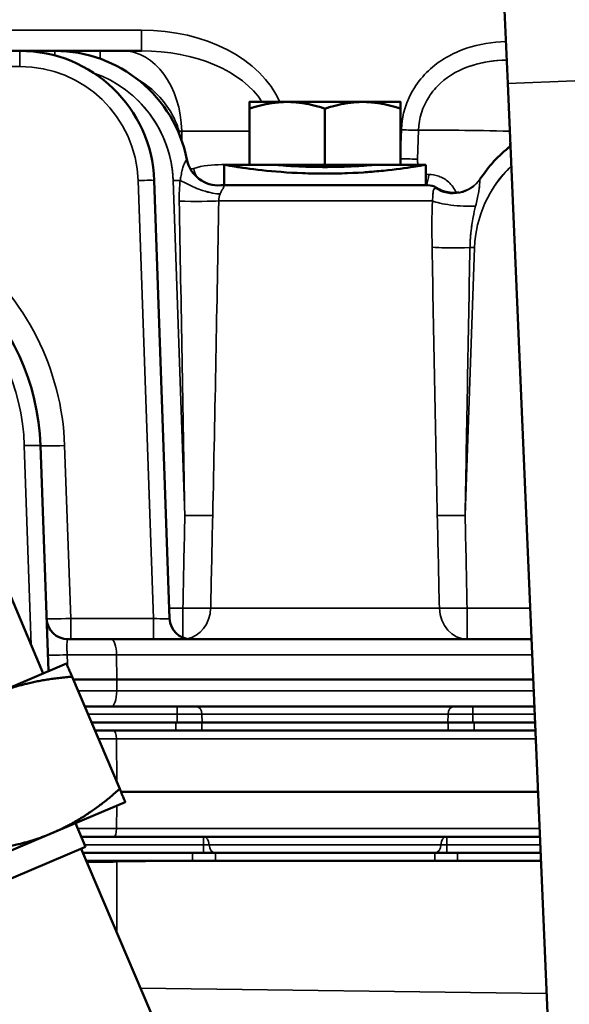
# Model space of a CAD drawing. Header units: inches. Extents: x 1 to 237, y 4 to 150.
# Tile 96 of 166: x 118.13 to 120.18, y 127.58 to 131.25. Entities that reach past the tile are written whole.
import ezdxf

# ---------------------------------------------------------------- set-up
doc = ezdxf.new("R2010")
doc.units = ezdxf.units.IN
doc.header["$LTSCALE"] = 7
doc.header["$MEASUREMENT"] = 0
for name, color, linetype, lineweight in [('Dimension (ANSI)', 7, 'Continuous', 25), ('Visible (ANSI)', 7, 'Continuous', 50), ('Visible Narrow (ANSI)', 7, 'Continuous', 35)]:
    doc.layers.add(name, color=color, linetype=linetype, lineweight=lineweight)
doc.styles.add('Dimension Text', font='tahoma.ttf')
doc.dimstyles.new('Dual Dimension', dxfattribs={"dimscale": 7, "dimtxt": 0.12, "dimasz": 0.098425, "dimexe": 0.125, "dimexo": 0.0625, "dimgap": 0.031496, "dimtad": 0, "dimtih": 1, "dimtoh": 1, "dimrnd": 1e-08, "dimzin": 4, "dimdsep": 46, "dimtxsty": 'Dimension Text', "dimcen": 0.09, "dimdle": 0.393701, "dimclrd": 256, "dimclre": 256, "dimclrt": 256, "dimadec": 0, "dimazin": 1, "dimtfac": 1, "dimtofl": 0, "dimtmove": 0, "dimatfit": 3, "dimfxl": 1, "dimtolj": 1, "dimtzin": 4, "dimlwd": -1, "dimlwe": -1, "dimarcsym": 0})

# ---------------------------------------------------------------- blocks, each defined once
blk = doc.blocks.new('*D10')
at = {"layer": 'Defpoints', "color": 0, "transparency": 16777216}
for p in [(133.3781, 137.6703), (133.3781, 124.9932), (104.713, 109.4716)]:
    blk.add_point(p, dxfattribs=at)
at = {"layer": 'Dimension (ANSI)', "transparency": 16777216}
for p, q in [((104.713, 109.9091), (104.713, 138.5453)), ((133.3781, 125.4307), (133.3781, 138.5453)), ((105.402, 137.6703), (115.1345, 137.6703)), ((132.6891, 137.6703), (122.9566, 137.6703))]:
    blk.add_line(p, q, dxfattribs=at)
for points in [[(105.402, 137.7852), (105.402, 137.5555), (104.713, 137.6703)], [(132.6891, 137.7852), (132.6891, 137.5555), (133.3781, 137.6703)]]:
    blk.add_solid(points, dxfattribs=at)
at = {"layer": 'Dimension (ANSI)', "transparency": 16777216, "insert": (119.0455, 137.6703), "char_height": 0.84, "attachment_point": 5, "style": 'Dimension Text'}
blk.add_mtext('\\A1;{\\H3.0x;(}\\S28.67^ 728.1 mm;{\\H3.0x;)}', dxfattribs=at)

msp = doc.modelspace()

# ---------------------------------------------------------------- linework, layer by layer
at = {"layer": 'Visible (ANSI)'}
for p, q in [((119.9203, 131.6343), (119.9471, 131.0099)), ((118.1332, 131.1317), (117.84, 131.1317)), ((118.2632, 131.1317), (118.1332, 131.1317)), ((118.4314, 131.1317), (118.2632, 131.1317)), ((118.4314, 131.1317), (118.5162, 131.1317)), ((118.5853, 131.1317), (118.5162, 131.1317)), ((119.9471, 131.0099), (120.2703, 123.4722)), ((119.1272, 130.9417), (118.9867, 130.9417)), ((118.9867, 130.7077), (118.9867, 130.9166)), ((119.4082, 130.9417), (119.1272, 130.9417)), ((119.2677, 130.7077), (119.2677, 130.9166)), ((119.5487, 130.9417), (119.4082, 130.9417)), ((119.5487, 130.7077), (119.5487, 130.9166)), ((118.8927, 130.6317), (118.8927, 130.7077)), ((118.9867, 130.7077), (118.8927, 130.7077)), ((119.2677, 130.7077), (118.9867, 130.7077)), ((119.5487, 130.7077), (119.2677, 130.7077)), ((119.6427, 130.7077), (119.5487, 130.7077)), ((119.6427, 130.7077), (119.6427, 130.6317)), ((118.6898, 129.0189), (118.6329, 130.6491)), ((118.8857, 130.6317), (119.6498, 130.6317)), ((119.8133, 130.4817), (119.8133, 130.4817)), ((119.8346, 130.4817), (119.8346, 130.4817)), ((118.239, 128.8224), (118.2097, 129.6624)), ((118.2203, 128.8145), (118.0499, 129.2158)), ((118.3121, 128.9417), (118.4723, 128.9417)), ((120.0358, 128.9417), (118.4723, 128.9417)), ((118.3064, 128.851), (118.0332, 128.7351)), ((118.5045, 128.3843), (118.3271, 128.8022)), ((118.4939, 128.7917), (118.3315, 128.7917)), ((118.4939, 128.7917), (120.0422, 128.7917)), ((118.4729, 128.6917), (118.374, 128.6917)), ((118.4729, 128.6917), (120.0465, 128.6917)), ((118.7132, 128.6317), (118.3995, 128.6317)), ((118.8093, 128.6317), (118.7132, 128.6317)), ((118.8093, 128.6317), (119.7261, 128.6317)), ((119.8222, 128.6317), (119.7261, 128.6317)), ((120.0491, 128.6317), (119.8222, 128.6317)), ((118.4122, 128.6017), (118.4815, 128.6017)), ((120.0504, 128.6017), (118.4815, 128.6017)), ((120.0601, 128.3742), (118.5088, 128.3742)), ((118.252, 128.2196), (118.5252, 128.3355)), ((118.3397, 128.2568), (118.3772, 128.1684)), ((117.7057, 127.9877), (118.252, 128.2196)), ((118.4821, 128.2067), (118.361, 128.2067)), ((118.4821, 128.2067), (120.0673, 128.2067)), ((118.3772, 128.1684), (117.6555, 127.8621)), ((118.3615, 128.1618), (118.8222, 127.0765)), ((118.368, 128.1467), (118.7745, 128.1467)), ((118.86, 128.1467), (118.7745, 128.1467)), ((119.6755, 128.1467), (118.86, 128.1467)), ((119.761, 128.1467), (119.6755, 128.1467)), ((119.761, 128.1467), (120.0699, 128.1467)), ((118.3807, 128.1167), (118.4938, 128.1167)), ((118.4938, 128.1167), (118.813, 128.1167)), ((120.0712, 128.1167), (118.813, 128.1167))]:
    msp.add_line(p, q, dxfattribs=at)
for centre, radius, start, end in [((118.1332, 130.6317), 0.5, 2, 90), ((118.2632, 130.6317), 0.5, 11.0399, 90), ((117.3302, 129.6317), 2.96, 29.6301, 29.6321), ((117.3302, 129.6317), 2.97, 29.5424, 29.5439), ((120.2636, 130.3817), 0.5, 127.799, 146.8732), ((118.8857, 130.5717), 0.06, 90, 94.6526), ((119.6498, 130.5717), 0.06, 57.4849, 90), ((117.3302, 129.6317), 0.88, 2, 178), ((119.7287, 130.5617), 0.08, 217.8286, 217.843), ((118.3121, 129.0217), 0.08, 182, 270), ((118.7698, 129.0217), 0.08, 182, 270)]:
    msp.add_arc(centre, radius, start, end, dxfattribs=at)
msp.add_ellipse((118.8716, 130.7511), major_axis=(-0.1178, -0.0231), ratio=0.999997, start_param=0, end_param=1.456596, dxfattribs=at)
for points, weights in [([(118.9867, 130.9166), (118.9867, 130.9417), (118.9867, 130.9417)], [1, 1.0379548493, 1]), ([(119.1272, 130.9417), (119.062, 130.9417), (118.9867, 130.9166)], [1, 1.0379548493, 1]), ([(119.2677, 130.9166), (119.1924, 130.9417), (119.1272, 130.9417)], [1, 1.0379548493, 1]), ([(119.4082, 130.9417), (119.343, 130.9417), (119.2677, 130.9166)], [1, 1.0379548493, 1]), ([(119.5487, 130.9166), (119.4734, 130.9417), (119.4082, 130.9417)], [1, 1.0379548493, 1]), ([(119.5487, 130.9417), (119.5487, 130.9417), (119.5487, 130.9166)], [1, 1.0379548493, 1]), ([(118.3064, 128.851), (118.3064, 128.851), (118.3271, 128.8022)], [1, 1.07908713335, 1.08082679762]), ([(118.3271, 128.8022), (118.16, 128.7889), (118.0332, 128.7351)], [1.08082679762, 1.07908713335, 1]), ([(118.252, 128.2196), (118.3788, 128.2734), (118.5045, 128.3843)], [1, 1.07908713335, 1.08082679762]), ([(118.5045, 128.3843), (118.5252, 128.3355), (118.5252, 128.3355)], [1.08082679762, 1.07908713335, 1]), ([(117.9581, 128.1524), (118.1252, 128.1658), (118.252, 128.2196)], [1.08082679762, 1.07908713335, 1])]:
    msp.add_rational_spline(points, weights, degree=2, dxfattribs=at)
for points in [[(118.7437, 130.7104), (118.7437, 130.7104), (118.7437, 130.7103), (118.7437, 130.7103)], [(118.9545, 130.6977), (118.9468, 130.6988), (118.9397, 130.6999), (118.9334, 130.7009)], [(118.7342, 130.6771), (118.7342, 130.6771), (118.7342, 130.6771), (118.7341, 130.6771)], [(119.4846, 130.6857), (119.4634, 130.6836), (119.4406, 130.6816), (119.4168, 130.6799)], [(118.8811, 130.6315), (118.881, 130.6315), (118.8809, 130.6315), (118.8808, 130.6315)], [(119.6821, 130.6222), (119.6821, 130.6222), (119.6821, 130.6222), (119.6821, 130.6222)]]:
    msp.add_open_spline(points, degree=3, dxfattribs=at)
for points, knots in [([(118.8927, 130.7077), (118.8927, 130.7077), (118.9183, 130.7029), (119.0259, 130.687), (119.1555, 130.6764), (119.2397, 130.6748), (119.2677, 130.6748)], [1.570796, 1.570796, 1.570796, 1.570796, 2.019595, 2.468394, 2.917193, 3.141592, 3.141592, 3.141592, 3.141592]), ([(119.0802, 130.7077), (119.0802, 130.7077), (119.0849, 130.7072), (119.1041, 130.7057), (119.1185, 130.7046), (119.1518, 130.7025), (119.1729, 130.7014), (119.2191, 130.6998), (119.2442, 130.6994), (119.2913, 130.6994), (119.3164, 130.6998), (119.3626, 130.7014), (119.3837, 130.7025), (119.417, 130.7046), (119.4314, 130.7057), (119.4505, 130.7072), (119.4552, 130.7077), (119.4552, 130.7077)], [0.717987, 0.717987, 0.717987, 0.717987, 0.897483, 0.897483, 1.07698, 1.07698, 1.256477, 1.256477, 1.435974, 1.435974, 1.615471, 1.615471, 1.794967, 1.794967, 1.974464, 1.974464, 2.153961, 2.153961, 2.153961, 2.153961]), ([(119.2677, 130.6748), (119.2958, 130.6747), (119.3799, 130.6763), (119.5095, 130.687), (119.6172, 130.7029), (119.6427, 130.7077), (119.6427, 130.7077)], [-3.141593, -3.141593, -3.141593, -3.141593, -2.917193, -2.468394, -2.019595, -1.570796, -1.570796, -1.570796, -1.570796]), ([(119.6821, 130.6222), (119.6848, 130.6205), (119.6879, 130.6187), (119.6954, 130.6148), (119.7, 130.6128), (119.7136, 130.6078), (119.7231, 130.6055), (119.7435, 130.6031), (119.7547, 130.6033), (119.7655, 130.6051)], [0, 0, 0, 0, 0.0273502, 0.0273502, 0.0656268, 0.0656268, 0.1387832, 0.1387832, 0.2223073, 0.2223073, 0.2223073, 0.2223073])]:
    msp.add_open_spline(points, degree=3, knots=knots, dxfattribs=at)
at = {"layer": 'Visible Narrow (ANSI)'}
for p, q in [((118.5853, 131.2089), (117.6002, 131.2089)), ((118.5853, 131.2089), (118.5853, 131.1317)), ((118.1332, 131.0738), (118.1332, 131.1317)), ((118.2632, 131.1144), (118.2632, 131.1317)), ((118.4314, 131.1024), (118.4314, 131.1317)), ((117.9196, 131.0738), (118.1332, 131.0738)), ((119.9471, 131.0099), (120.1969, 131.0206)), ((118.7353, 130.8325), (118.9867, 130.8325)), ((118.7358, 130.7945), (118.7353, 130.8325)), ((119.5516, 130.8379), (119.5487, 130.757)), ((119.6114, 130.7291), (119.6151, 130.8368)), ((119.9549, 130.775), (119.9559, 130.8048)), ((119.5415, 130.6923), (119.5415, 130.6923)), ((119.6156, 130.703), (119.6156, 130.703)), ((118.5729, 130.6491), (118.6298, 129.0189)), ((118.7029, 130.6491), (118.7464, 129.4027)), ((118.8725, 130.5738), (119.667, 130.5738)), ((119.6665, 130.5589), (119.6665, 130.5589)), ((119.789, 129.4027), (119.8238, 130.3991)), ((118.1497, 129.6624), (118.1757, 128.9196)), ((118.2897, 129.662), (118.2897, 129.662)), ((118.3221, 129.0189), (118.2996, 129.6624)), ((118.7395, 129.0575), (118.6885, 129.0575)), ((118.7395, 129.0575), (118.7395, 128.9476)), ((118.8426, 129.0575), (119.6929, 129.0575)), ((120.0308, 129.0575), (119.7959, 129.0575)), ((119.7959, 128.9417), (119.7959, 129.0575)), ((118.6298, 129.0189), (118.3221, 129.0189)), ((118.3221, 129.0189), (118.3221, 128.9417)), ((118.6298, 129.0189), (118.6298, 128.9417)), ((118.4928, 128.8838), (118.3092, 128.8838)), ((118.4939, 128.7917), (118.4928, 128.8838)), ((118.4928, 128.8838), (120.0383, 128.8838)), ((118.4934, 128.7496), (118.4939, 128.7917)), ((118.3494, 128.7496), (118.4934, 128.7496)), ((120.044, 128.7496), (118.4934, 128.7496)), ((118.7177, 128.6627), (118.7177, 128.6917)), ((119.8178, 128.6627), (119.8178, 128.6917)), ((118.3863, 128.6627), (118.7177, 128.6627)), ((118.7177, 128.6627), (118.7177, 128.6317)), ((118.7177, 128.6627), (118.8102, 128.6627)), ((119.7253, 128.6627), (118.8102, 128.6627)), ((118.811, 128.6317), (118.8102, 128.6627)), ((119.7253, 128.6627), (119.7244, 128.6317)), ((119.7253, 128.6627), (119.8178, 128.6627)), ((119.8178, 128.6627), (120.0478, 128.6627)), ((119.8178, 128.6317), (119.8178, 128.6627)), ((118.7132, 128.6317), (118.7132, 128.6017)), ((118.8093, 128.6017), (118.8093, 128.6317)), ((119.7261, 128.6317), (119.7261, 128.6017)), ((119.8222, 128.6017), (119.8222, 128.6317)), ((118.4921, 128.5715), (118.425, 128.5715)), ((118.4921, 128.5715), (120.0517, 128.5715)), ((118.4921, 128.5715), (118.4936, 128.4099)), ((118.4934, 128.322), (118.4927, 128.2368)), ((118.3481, 128.2368), (118.4927, 128.2368)), ((120.066, 128.2368), (118.4927, 128.2368)), ((118.8153, 128.1767), (118.8153, 128.2067)), ((119.7202, 128.1767), (119.7202, 128.2067)), ((118.3737, 128.1767), (118.8153, 128.1767)), ((118.8153, 128.1767), (118.8153, 128.1467)), ((119.6985, 128.1767), (118.837, 128.1767)), ((119.7202, 128.1767), (120.0686, 128.1767)), ((119.7202, 128.1767), (119.7202, 128.1467)), ((118.7745, 128.1467), (118.7745, 128.1167)), ((118.86, 128.1167), (118.86, 128.1467)), ((119.6755, 128.1467), (119.6755, 128.1167)), ((119.761, 128.1167), (119.761, 128.1467)), ((118.4939, 128.1126), (118.813, 128.1167)), ((118.4939, 127.85), (118.4939, 128.1126)), ((120.0923, 127.6233), (118.582, 127.6425))]:
    msp.add_line(p, q, dxfattribs=at)
for centre, radius, start, end in [((118.1332, 130.6338), 0.44, 2, 90), ((118.2632, 130.6338), 0.44, 2, 70.7936), ((118.2632, 130.6338), 0.44, 2, 49.0678), ((120.2636, 130.3838), 0.44, 133.57, 178), ((120.2636, 130.3838), 0.44, 133.57, 156.5476), ((117.3302, 129.6338), 0.82, 2, 178), ((117.3302, 129.6285), 0.97, 2, 51.6451)]:
    msp.add_arc(centre, radius, start, end, dxfattribs=at)
for centre, major_axis, ratio, start_param, end_param in [((118.5717, 130.8189), (0.5515, 0.0192), 0.706247, 0.271014, 1.521511), ((118.5162, 130.8217), (0, 0.31), 0.707107, 4.747296, 6.283185), ((118.5717, 130.8217), (0.4951, 0.014), 0.625516, 0.352275, 1.525591), ((118.7796, 130.8354), (0.0773, 0.0205), 0.189944, 2.303602, 2.36751), ((118.4314, 130.8217), (0.43, 0.0045), 0.025157, 0.7855, 0.818736), ((119.5516, 130.8407), (0.08, -0.0028), 0.034878, 4.713607, 5.632796), ((119.957, 130.8217), (0.4299, -0.0108), 0.025142, 1.576776, 2.490958), ((119.5478, 130.733), (-0.08, 0.0028), 0.034878, 1.583732, 2.491203), ((118.8717, 130.7504), (-0.1178, -0.023), 0.999742, 0, 1.495021), ((118.8361, 130.6961), (-0.0275, 0.0751), 0.69106, 1.359194, 1.768333), ((119.0809, 130.7099), (-0.0054, -0.0798), 0.705111, 5.032145, 5.032185), ((119.5978, 130.6753), (-0.0001, 0.08), 0.693514, 4.134314, 4.662612), ((119.7443, 130.7205), (0.1005, -0.0656), 0.995632, 4.699712, 6.283185), ((119.7463, 130.7235), (0.1001, -0.0662), 0.999939, 4.729786, 6.283185), ((118.5729, 130.647), (0.06, 0.0021), 0.034878, 0, 1.569578), ((118.7029, 130.647), (-0.06, -0.0021), 0.034878, 4.251619, 4.711171), ((118.7827, 130.6554), (-0.1094, 0.0493), 0.243418, 1.175611, 2.724227), ((118.7827, 130.6554), (0.1094, -0.0493), 0.243418, 5.184865, 5.323375), ((118.7653, 130.5779), (-0.12, 0.0016), 0.051745, 1.233432, 2.676873), ((119.7754, 130.5779), (-0.1198, 0.0068), 0.196449, 0.452378, 2.033048), ((119.9489, 130.4568), (-0.0319, 0.966), 0.265235, 1.448921, 1.448932), ((119.8055, 130.5779), (0.12, -0.0014), 0.155791, 4.91108, 4.9122), ((119.7287, 130.5617), (0, -0.08), 0.882237, 5.180535, 5.180836), ((119.7725, 130.4048), (-0.12, -0.0017), 0.049363, 0.476628, 1.8593), ((119.7725, 130.4048), (0.12, 0.0017), 0.049363, 4.085776, 4.234091), ((119.8238, 130.397), (0.06, -0.0021), 0.034878, 1.572014, 1.86134), ((118.1497, 129.6603), (0.06, 0.0021), 0.034878, 0, 1.569578), ((118.2996, 129.6655), (-0.0899, -0.0031), 0.034878, 0, 1.569578), ((118.7464, 129.4069), (0.12, -0.0024), 0.034892, 4.71309, 5.757013), ((119.789, 129.4069), (0.12, 0.0024), 0.034892, 3.667765, 4.711688), ((118.7395, 129.0617), (0.12, -0.0024), 0.034893, 4.713081, 5.74569), ((118.7395, 129.0617), (0, -0.12), 0.858994, 0.15158, 1.53589), ((119.7959, 129.0617), (0.12, 0.0024), 0.034893, 3.679088, 4.711697), ((119.7959, 129.0617), (0, -0.12), 0.858994, 4.747296, 6.283185), ((118.3221, 129.0217), (-0.09, -0.0028), 0.031002, 0.00012, 1.569699), ((118.6297, 129.0217), (-0.0601, 0.0028), 0.046197, 1.575787, 3.145365), ((118.4723, 128.8817), (0, 0.06), 0.34202, 4.747296, 6.283185), ((118.3168, 128.8865), (-0.08, -0.0028), 0.031676, 0, 1.473431), ((118.4729, 128.7517), (0, -0.06), 0.34202, 0, 1.53589), ((118.7879, 128.6617), (0, 0.03), 0.743335, 4.747296, 6.283185), ((119.7475, 128.6617), (0, 0.03), 0.743335, 0, 1.53589), ((118.4815, 128.5707), (0, 0.031), 0.34202, 4.738569, 6.283185), ((118.4821, 128.2377), (0, -0.031), 0.34202, 0, 1.544616), ((118.8153, 128.1757), (0, 0.031), 0.700611, 4.744653, 6.283233), ((118.8153, 128.1757), (0, 0.031), 0.700611, 0, 0.00005), ((119.7202, 128.1757), (0, 0.031), 0.700611, 6.283135, 7.821718), ((119.7202, 128.1757), (0, 0.031), 0.700611, 6.283135, 6.283185), ((118.8181, 128.1767), (0.0268, 0), 0.000353, 4.605252, 5.494606), ((118.8587, 128.1777), (0, -0.031), 0.700611, 4.744653, 6.283185), ((119.6768, 128.1777), (0, -0.031), 0.700611, 0, 1.538533), ((119.7173, 128.1767), (0.0267, 0), 0.000361, 3.930165, 4.819582), ((118.2374, 128.1333), (0.75, 0), 0.029333, 4.907526, 5.061455), ((118.4529, 128.1126), (-0.0015, 0.12), 0.341996, 4.708042, 4.74185)]:
    msp.add_ellipse(centre, major_axis=major_axis, ratio=ratio, start_param=start_param, end_param=end_param, dxfattribs=at)
for points, knots in [([(119.9404, 131.166), (119.8907, 131.1647), (119.786, 131.1486), (119.6679, 131.0819), (119.5792, 130.9746), (119.5535, 130.893), (119.5516, 130.8379)], [-1.429901, -1.429901, -1.429901, -1.429901, -1.051196, -0.630718, -0.420479, 0, 0, 0, 0]), ([(119.6151, 130.8368), (119.6166, 130.8806), (119.6374, 130.9454), (119.71, 131.0307), (119.8081, 131.0839), (119.8995, 131.0966), (119.9434, 131.0976)], [0, 0, 0, 0, 0.420479, 0.630718, 1.051196, 1.432536, 1.432536, 1.432536, 1.432536]), ([(118.725, 130.8326), (118.7102, 130.8854), (118.6646, 130.9592), (118.5962, 131.011), (118.5717, 131.025)], [0, 0, 0, 0, 0.5333774, 0.7948323, 0.7948323, 0.7948323, 0.7948323]), ([(119.614, 130.7077), (119.6134, 130.7098), (119.6129, 130.7121), (119.6116, 130.719), (119.6112, 130.7241), (119.6114, 130.7291)], [0.21181531, 0.21181531, 0.21181531, 0.21181531, 0.23119107, 0.23119107, 0.26972292, 0.26972292, 0.26972292, 0.26972292]), ([(118.7539, 130.7274), (118.754, 130.727), (118.7533, 130.7258), (118.7488, 130.7213), (118.7427, 130.7086), (118.7391, 130.6977), (118.7368, 130.6888), (118.7353, 130.6825), (118.7335, 130.6739), (118.7314, 130.6624), (118.7301, 130.6541), (118.7295, 130.6498)], [-0.5804654, -0.5804654, -0.5804654, -0.5804654, -0.4975418, -0.3316945, -0.2487709, -0.1658473, -0.1451164, -0.1243855, -0.0829236, -0.0414618, 0, 0, 0, 0]), ([(118.9867, 130.7086), (118.9758, 130.7088), (118.9415, 130.7089), (118.8722, 130.709), (118.8132, 130.7056), (118.7795, 130.6933)], [-5.036135, -5.036135, -5.036135, -5.036135, -4.9188041, -4.6664971, -4.2880367, -4.2880367, -4.2880367, -4.2880367]), ([(118.7295, 130.6498), (118.7308, 130.6584), (118.7323, 130.6677), (118.734, 130.676), (118.7342, 130.6771)], [-0.58046183, -0.58046183, -0.58046183, -0.58046183, -0.49753871, -0.48459503, -0.48459503, -0.48459503, -0.48459503]), ([(119.6532, 130.6714), (119.6501, 130.6714), (119.6471, 130.672), (119.6437, 130.6731), (119.6432, 130.6733), (119.6427, 130.6735)], [0, 0, 0, 0, 0.03853185, 0.03853185, 0.0451495, 0.0451495, 0.0451495, 0.0451495]), ([(119.755, 130.6039), (119.752, 130.6115), (119.744, 130.6264), (119.7225, 130.6503), (119.6902, 130.6676), (119.6651, 130.6714), (119.6532, 130.6714)], [-0.440895, -0.440895, -0.440895, -0.440895, -0.3746132, -0.2996905, -0.1498453, 0, 0, 0, 0]), ([(119.8277, 130.5538), (119.83, 130.563), (119.8343, 130.5806), (119.8389, 130.6034), (119.8417, 130.6218), (119.8429, 130.6357), (119.8433, 130.6487), (119.8437, 130.6532), (119.8448, 130.6549)], [-0.6005894, -0.6005894, -0.6005894, -0.6005894, -0.5147909, -0.4289924, -0.3431939, -0.2573955, -0.171597, 0, 0, 0, 0]), ([(118.8779, 130.5996), (118.8785, 130.6012), (118.88, 130.6043), (118.8822, 130.6087), (118.8841, 130.6121), (118.8855, 130.6147), (118.8876, 130.6183), (118.8903, 130.6229), (118.8927, 130.6286), (118.8907, 130.6307), (118.887, 130.6312), (118.8857, 130.6312)], [0, 0, 0, 0, 0.0414618, 0.0829236, 0.1243855, 0.1451164, 0.1658473, 0.2487709, 0.3316945, 0.4975418, 0.5804654, 0.5804654, 0.5804654, 0.5804654]), ([(119.6778, 130.6213), (119.6754, 130.6207), (119.6734, 130.6191), (119.672, 130.6162), (119.6712, 130.6147), (119.6707, 130.613), (119.6703, 130.6109), (119.6699, 130.6088), (119.6696, 130.6064), (119.6694, 130.6037), (119.6692, 130.601), (119.6691, 130.598), (119.669, 130.5947), (119.6689, 130.5915), (119.6687, 130.5881), (119.6684, 130.5846), (119.6681, 130.5811), (119.6677, 130.5774), (119.667, 130.5738)], [0, 0, 0, 0, 0.171597, 0.171597, 0.171597, 0.2573955, 0.2573955, 0.2573955, 0.3431939, 0.3431939, 0.3431939, 0.4289924, 0.4289924, 0.4289924, 0.5147909, 0.5147909, 0.5147909, 0.6005894, 0.6005894, 0.6005894, 0.6005894]), ([(119.6819, 130.6223), (119.6817, 130.6222), (119.6807, 130.622), (119.6787, 130.6215), (119.6783, 130.6214), (119.6778, 130.6213)], [0, 0, 0, 0, 0.1435253, 0.1435253, 0.1790031, 0.1790031, 0.1790031, 0.1790031]), ([(119.8067, 130.3996), (119.8071, 130.4186), (119.8082, 130.4374), (119.8102, 130.4559), (119.8122, 130.4754), (119.815, 130.4946), (119.8186, 130.5131), (119.8213, 130.527), (119.8243, 130.5406), (119.8277, 130.5538)], [-1.2159421, -1.2159421, -1.2159421, -1.2159421, -1.0602129, -1.0602129, -1.0602129, -0.8960123, -0.8960123, -0.8960123, -0.7729118, -0.7729118, -0.7729118, -0.7729118]), ([(118.3092, 128.8838), (118.3088, 128.8891), (118.3085, 128.8943), (118.3082, 128.9013), (118.3081, 128.9032), (118.3079, 128.9099), (118.3079, 128.9144), (118.3079, 128.919), (118.308, 128.9195), (118.308, 128.9215), (118.308, 128.9229), (118.3082, 128.928), (118.3085, 128.9312), (118.3089, 128.9346), (118.309, 128.9353), (118.3092, 128.9364), (118.3093, 128.9368), (118.3099, 128.9392), (118.3104, 128.9405), (118.3114, 128.9415), (118.3118, 128.9417), (118.3121, 128.9417)], [-2.7898746, -2.7898746, -2.7898746, -2.7898746, -2.6953703, -2.6953703, -2.6595963, -2.6595963, -2.5671352, -2.5671352, -2.5553724, -2.5553724, -2.5215441, -2.5215441, -2.4272843, -2.4272843, -2.3990207, -2.3990207, -2.3826895, -2.3826895, -2.2869017, -2.2869017, -2.2427391, -2.2427391, -2.2427391, -2.2427391])]:
    msp.add_open_spline(points, degree=3, knots=knots, dxfattribs=at)
for points in [[(119.9434, 131.0976), (119.8946, 131.0965), (119.8464, 131.089), (119.8023, 131.0734)], [(119.6729, 130.986), (119.6712, 130.984), (119.6696, 130.9819), (119.6679, 130.9799)], [(118.7294, 130.8121), (118.728, 130.819), (118.7265, 130.8258), (118.725, 130.8326)], [(118.7538, 130.7279), (118.7538, 130.7279), (118.7538, 130.7279), (118.7538, 130.728)], [(118.7795, 130.6933), (118.7753, 130.6918), (118.7709, 130.6918), (118.7666, 130.6933)], [(119.6134, 130.7101), (119.6134, 130.7098), (119.6135, 130.7094), (119.6136, 130.7091)], [(119.8464, 130.6574), (119.8464, 130.6573), (119.8465, 130.6573), (119.8465, 130.6571)], [(118.7295, 130.6498), (118.7265, 130.6261), (118.725, 130.5995), (118.7255, 130.5726)], [(118.8808, 130.6315), (118.8807, 130.6315), (118.8806, 130.6314), (118.8805, 130.6314)], [(118.8857, 130.6312), (118.8831, 130.6314), (118.8816, 130.6314), (118.8811, 130.6315)], [(119.6821, 130.6222), (119.682, 130.6223), (119.682, 130.6223), (119.6819, 130.6223)], [(119.7272, 130.6438), (119.7279, 130.6431), (119.7287, 130.6424), (119.7294, 130.6417)], [(119.7388, 130.6316), (119.739, 130.6314), (119.7392, 130.6312), (119.7394, 130.6309)], [(118.8725, 130.5738), (118.8724, 130.5827), (118.8745, 130.5916), (118.8779, 130.5996)], [(118.7255, 130.5726), (118.7329, 130.1827), (118.74, 129.7926), (118.7464, 129.4027)], [(118.8501, 129.4027), (118.8588, 129.7931), (118.8659, 130.1835), (118.8725, 130.5738)], [(119.667, 130.5738), (119.6649, 130.5168), (119.6649, 130.4587), (119.6659, 130.4006)], [(119.8267, 130.5504), (119.8268, 130.5504), (119.8268, 130.5504), (119.8269, 130.5504)], [(119.8133, 130.4817), (119.8098, 130.4572), (119.8076, 130.432), (119.8069, 130.4065)], [(119.6659, 130.4006), (119.6717, 130.0681), (119.678, 129.7354), (119.6853, 129.4027)], [(119.789, 129.4027), (119.7945, 129.735), (119.8005, 130.0673), (119.8067, 130.3996)], [(118.7464, 129.4027), (118.7441, 129.2876), (118.7418, 129.1725), (118.7395, 129.0575)], [(118.8426, 129.0575), (118.8451, 129.1725), (118.8476, 129.2876), (118.8501, 129.4027)], [(119.6853, 129.4027), (119.6879, 129.2876), (119.6904, 129.1725), (119.6929, 129.0575)], [(119.7959, 129.0575), (119.7936, 129.1725), (119.7913, 129.2876), (119.789, 129.4027)], [(118.3105, 128.8412), (118.3101, 128.8554), (118.3096, 128.8696), (118.3092, 128.8838)]]:
    msp.add_open_spline(points, degree=3, dxfattribs=at)

# ---------------------------------------------------------------- dimensions: what is measured, and where the dimension line sits
at = {"layer": 'Dimension (ANSI)'}
dim = msp.add_linear_dim(base=(133.3781, 137.6703), p1=(104.713, 109.4716), p2=(133.3781, 124.9932), text='{\\H3.0x;(}\\S<>^ 728.1 mm;{\\H3.0x;)}', dimstyle='Dual Dimension', override={"dimgap": 0.031496, "dimtih": 0, "dimtoh": 0, "dimdec": 2, "dimpost": '\\X', "dimtol": 0, "dimlim": 0, "dimtp": 0, "dimtm": 0, "dimtdec": 2, "dimatfit": 1}, dxfattribs=at)
dim.commit()
dim.dimension.update_dxf_attribs({"geometry": '*D10', "text_midpoint": (119.0455, 137.6703), "dimtype": 160})

doc.saveas('drawing.dxf')
